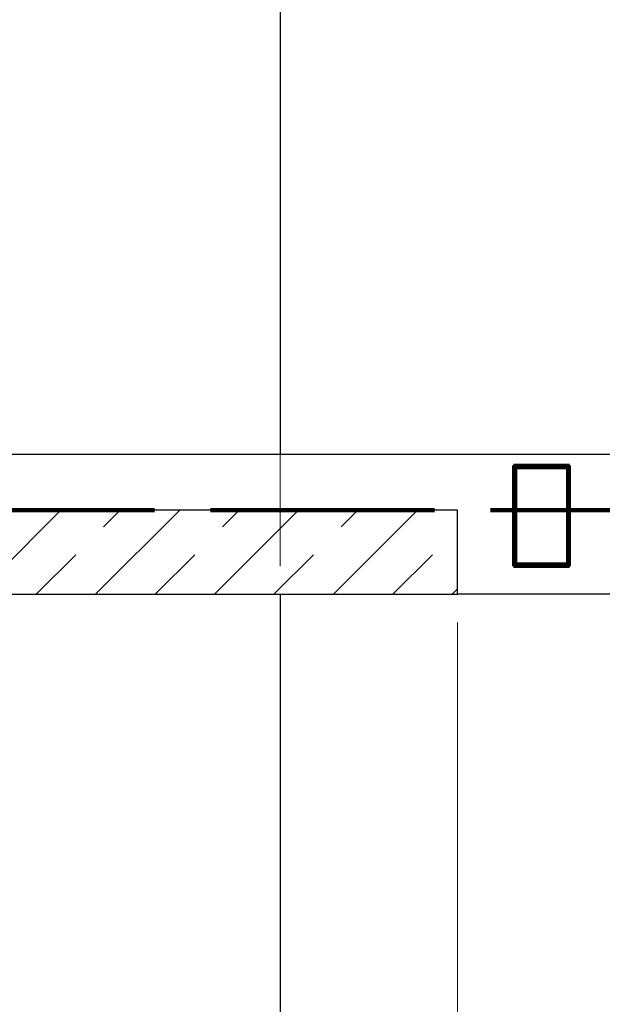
# Model space of a CAD drawing. Header units: millimetres. Extents: x 0 to 60000, y 0 to 29700.
# Tile 34 of 86: x 24520 to 25560, y 6393 to 8150. Entities that reach past the tile are written whole.
import ezdxf

# ---------------------------------------------------------------- set-up
doc = ezdxf.new("R2010")
doc.units = ezdxf.units.MM
for name, pattern in [('ALL_S16', [170, 100, -70]), ('STRICHPUNKT2_S11', [500, 400, -50, 0, -50]), ('STRICHPUNKT2_S5', [1100, 800, -100, 100, -100]), ('VERDECKT2_S2', [270, 200, -70])]:
    doc.linetypes.add(name, pattern=pattern)
for name, color, linetype, lineweight in [('AS_Belki', 7, 'Continuous', 25), ('Ogólne', 7, 'Continuous', 25), ('Osie', 30, 'STRICHPUNKT2_S5', 18), ('Standard', 7, 'Continuous', 25), ('Ściana nośna', 7, 'Continuous', 70)]:
    doc.layers.add(name, color=color, linetype=linetype, lineweight=lineweight)

msp = doc.modelspace()

# ---------------------------------------------------------------- linework, layer by layer
at = {"layer": 'AS_Belki', "color": 30, "linetype": 'Continuous', "lineweight": 70, "transparency": 33554687}
for p, q in [((25401.5, 7354.8), (25401.5, 7174.8)), ((25501.5, 7354.8), (25401.5, 7354.8)), ((25405.5, 7178.8), (25405.5, 7350.8)), ((25405.5, 7350.8), (25497.5, 7350.8)), ((25497.5, 7350.8), (25497.5, 7178.8)), ((25501.5, 7174.8), (25501.5, 7354.8)), ((25401.5, 7174.8), (25501.5, 7174.8)), ((25497.5, 7178.8), (25405.5, 7178.8))]:
    msp.add_line(p, q, dxfattribs=at)
at = {"layer": 'Ogólne', "color": 4, "linetype": 'Continuous', "lineweight": 13, "transparency": 33554687}
msp.add_line((25301.5, 5542.6), (25301.5, 7074.8), dxfattribs=at)
at = {"layer": 'Osie', "color": 1, "linetype": 'STRICHPUNKT2_S11', "lineweight": 140, "transparency": 33554687}
msp.add_line((3356, 7274.8), (44814, 7274.8), dxfattribs=at)
at = {"layer": 'Standard', "color": 3, "linetype": 'Continuous', "lineweight": 25, "transparency": 33554687}
for p, q in [((24985, 8724.8), (24985, 7374.8)), ((24310, 7374.8), (29943, 7374.8)), ((24985, 7124.8), (24985, 6024.8)), ((28951.5, 7124.8), (25301.5, 7124.8))]:
    msp.add_line(p, q, dxfattribs=at)
at = {"layer": 'Standard', "color": 3, "linetype": 'VERDECKT2_S2', "lineweight": 18, "transparency": 33554687}
msp.add_line((24985, 7374.8), (24985, 7124.8), dxfattribs=at)
at = {"layer": 'Ściana nośna', "color": 3, "linetype": 'Continuous', "lineweight": 25, "transparency": 33554687}
for p, q in [((25301.5, 7274.8), (24310, 7274.8)), ((25301.5, 7124.8), (25301.5, 7274.8)), ((24310, 7124.8), (25301.5, 7124.8))]:
    msp.add_line(p, q, dxfattribs=at)
at = {"layer": 'Ściana nośna', "color": 8, "linetype": 'Continuous', "lineweight": 35, "transparency": 33554687}
for p, q in [((24443.3, 7124.8), (24593.3, 7274.8)), ((24655.4, 7124.8), (24805.4, 7274.8)), ((24867.6, 7124.8), (25017.6, 7274.8)), ((25079.7, 7124.8), (25229.7, 7274.8)), ((25291.8, 7124.8), (25301.5, 7134.4))]:
    msp.add_line(p, q, dxfattribs=at)
at = {"layer": 'Ściana nośna', "color": 8, "linetype": 'ALL_S16', "lineweight": 35, "transparency": 33554687}
for p, q in [((24549.4, 7124.8), (24699.4, 7274.8)), ((24761.5, 7124.8), (24911.5, 7274.8)), ((24973.6, 7124.8), (25123.6, 7274.8)), ((25185.8, 7124.8), (25301.5, 7240.5))]:
    msp.add_line(p, q, dxfattribs=at)

doc.saveas('drawing.dxf')
